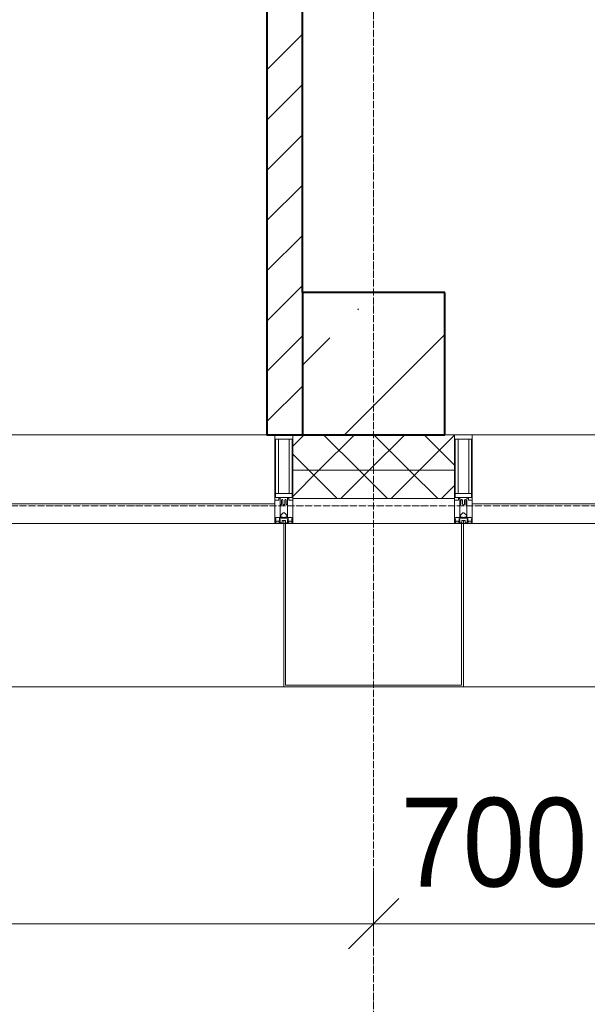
# Model space of a CAD drawing. Header units: millimetres. Extents: x -816133 to 919604, y 87941 to 147341.
# Tile 220 of 256: x 149391 to 150986, y 119530 to 122301. Entities that reach past the tile are written whole.
import ezdxf

# ---------------------------------------------------------------- set-up
doc = ezdxf.new("R2010")
doc.units = ezdxf.units.MM
doc.linetypes.add('ADSK_Линия сетки', pattern=[25, 20, -2.5, 0, -2.5])
doc.linetypes.add('Линия сетки', pattern=[25, 20, -2.5, 0, -2.5])
for name, color, linetype, lineweight in [('A-010-D_DIM', 7, 'Continuous', 9), ('A-200-M_WALL', 7, 'Continuous', 18), ('A-200-M_WALL_INT', 7, 'Continuous', 18), ('A-200-M_WALL_PAT', 7, 'Continuous', 40), ('A-214-M_CURT_WALL', 7, 'Continuous', 18), ('A-215-M_CURT_PANEL', 7, 'Continuous', 18), ('A-280-M_COLUMN', 7, 'Continuous', 18), ('S-280-M_COLUMN', 7, 'Continuous', 18), ('Z-030-M_GRID', 7, 'Continuous', 9), ('Z-060-M_DETAIL', 7, 'Continuous', 18), ('СС-011-ПОЖ-СИГНАЛИЗАЦИЯ', 1, 'Continuous', 30)]:
    doc.layers.add(name, color=color, linetype=linetype, lineweight=lineweight)
doc.styles.add('Arial_3', font='arial.ttf', dxfattribs={"width": 0.9, "height": 500})

# ---------------------------------------------------------------- blocks, each defined once
blk = doc.blocks.new('13эт')
at = {"layer": 'S-280-M_COLUMN', "lineweight": 9}
h = blk.add_hatch(dxfattribs=at)
h.set_pattern_fill('FP_23', color=9, style=0, pattern_type=2)
h.set_pattern_definition([(45, (306945.4, 105532.93), (-314.309, 314.309), []), (45, (307259.7, 105532.93), (-314.309, 314.309), [555.625, -111.125, 3.353, -107.772])])
h.paths.add_polyline_path([(425895.4, 121132.9), (425895.4, 121532.9), (425495.4, 121532.9), (425495.4, 121132.9)])
at = {"layer": 'A-010-D_DIM', "color": 9, "lineweight": 15}
for p, q in [((425695.4, 119756.5), (425695.4, 119906.5)), ((425695.4, 119756.5), (425695.4, 119906.5)), ((425695.4, 119756.5), (425766.1, 119827.2)), ((425695.4, 119756.5), (425766.1, 119827.2)), ((422095.4, 119756.5), (425695.4, 119756.5)), ((425695.4, 119756.5), (425624.7, 119685.8)), ((425695.4, 119756.5), (425624.7, 119685.8)), ((425695.4, 119756.5), (425695.4, 119706.5)), ((425695.4, 119756.5), (426395.4, 119756.5)), ((425695.4, 119756.5), (425695.4, 119706.5))]:
    blk.add_line(p, q, dxfattribs=at)
at = {"layer": 'A-200-M_WALL', "color": 9, "lineweight": 9}
for p, q in [((425495.4, 121132.9), (425467.9, 121132.9)), ((425467.9, 121132.9), (425467.9, 120952.9)), ((425922.9, 121132.9), (425895.4, 121132.9)), ((425922.9, 120952.9), (425922.9, 121132.9)), ((425922.9, 121032.9), (425467.9, 121032.9)), ((425467.9, 120952.9), (425922.9, 120952.9))]:
    blk.add_line(p, q, dxfattribs=at)
at = {"layer": 'A-200-M_WALL_INT', "color": 9, "lineweight": 40}
for p, q in [((425495.4, 121532.9), (425495.4, 125132.9)), ((425395.4, 124432.9), (425395.4, 121132.9)), ((425395.4, 121132.9), (425495.4, 121132.9))]:
    blk.add_line(p, q, dxfattribs=at)
at = {"layer": 'A-200-M_WALL_PAT', "color": 9, "linetype": 'Continuous', "lineweight": 9}
for p, q in [((425395.4, 122159.6), (425495.4, 122259.6)), ((425395.4, 122018.1), (425495.4, 122118.1)), ((425395.4, 121876.7), (425495.4, 121976.7)), ((425395.4, 121735.3), (425495.4, 121835.3)), ((425395.4, 121593.9), (425495.4, 121693.9)), ((425395.4, 121452.5), (425495.4, 121552.5)), ((425395.4, 121311), (425495.4, 121411)), ((425395.4, 121169.6), (425495.4, 121269.6))]:
    blk.add_line(p, q, dxfattribs=at)
at = {"layer": 'A-200-M_WALL_PAT', "color": 9, "linetype": 'Continuous', "lineweight": 5}
for p, q in [((425467.9, 121100.7), (425500.2, 121132.9)), ((425541.6, 121032.9), (425641.6, 121132.9)), ((425654.3, 121032.9), (425554.3, 121132.9)), ((425683, 121032.9), (425783, 121132.9)), ((425795.7, 121032.9), (425695.7, 121132.9)), ((425824.4, 121032.9), (425922.9, 121131.4)), ((425922.9, 121047.1), (425837.1, 121132.9)), ((425512.9, 121032.9), (425467.9, 121077.9)), ((425467.9, 120959.3), (425541.6, 121032.9)), ((425592.9, 120952.9), (425512.9, 121032.9)), ((425603, 120952.9), (425683, 121032.9)), ((425734.3, 120952.9), (425654.3, 121032.9)), ((425744.4, 120952.9), (425824.4, 121032.9)), ((425875.7, 120952.9), (425795.7, 121032.9)), ((425885.8, 120952.9), (425922.9, 120990))]:
    blk.add_line(p, q, dxfattribs=at)
at = {"layer": 'A-214-M_CURT_WALL', "color": 9, "lineweight": 5}
for p, q in [((425395.4, 121132.9), (424105.4, 121132.9)), ((427285.4, 121132.9), (425972.9, 121132.9))]:
    blk.add_line(p, q, dxfattribs=at)
at = {"layer": 'A-214-M_CURT_WALL', "color": 9, "lineweight": 5, "extrusion": (0, 0, -1)}
for p, q in [((425417.9, 121132.9), (425417.9, 120882.9)), ((425467.9, 121132.9), (425417.9, 121132.9)), ((425467.9, 120882.9), (425467.9, 121132.9)), ((425922.9, 121132.9), (425922.9, 120882.9)), ((425972.9, 121132.9), (425922.9, 121132.9)), ((425972.9, 120882.9), (425972.9, 121132.9)), ((425417.9, 120882.9), (425442.9, 120882.9)), ((425447.9, 120882.9), (425467.9, 120882.9)), ((425922.9, 120882.9), (425942.9, 120882.9)), ((425947.9, 120882.9), (425972.9, 120882.9))]:
    blk.add_line(p, q, dxfattribs=at)
at = {"layer": 'A-215-M_CURT_PANEL', "color": 9, "lineweight": 5}
for p, q in [((425417.9, 120937.9), (424105.4, 120937.9)), ((425417.9, 120882.9), (425417.9, 120937.9)), ((427285.4, 120937.9), (425972.9, 120937.9)), ((425972.9, 120937.9), (425972.9, 120882.9)), ((424105.4, 120882.9), (425417.9, 120882.9)), ((425972.9, 120882.9), (427285.4, 120882.9))]:
    blk.add_line(p, q, dxfattribs=at)
at = {"layer": 'A-280-M_COLUMN', "color": 9, "lineweight": 5}
for p, q in [((425442.9, 120882.9), (425447.9, 120882.9)), ((425442.9, 120422.9), (425442.9, 120882.9)), ((425447.9, 120882.9), (425447.9, 120427.9)), ((425922.9, 120882.9), (425467.9, 120882.9)), ((425942.9, 120882.9), (425947.9, 120882.9)), ((425942.9, 120427.9), (425942.9, 120882.9)), ((425947.9, 120882.9), (425947.9, 120422.9)), ((424080.4, 120422.9), (425442.9, 120422.9)), ((425947.9, 120422.9), (425442.9, 120422.9)), ((425447.9, 120427.9), (425942.9, 120427.9)), ((425947.9, 120422.9), (427310.4, 120422.9))]:
    blk.add_line(p, q, dxfattribs=at)
at = {"layer": 'S-280-M_COLUMN', "color": 9, "lineweight": 40}
for p, q in [((425895.4, 121532.9), (425495.4, 121532.9)), ((425495.4, 121532.9), (425495.4, 121132.9)), ((425895.4, 121132.9), (425895.4, 121532.9)), ((425495.4, 121132.9), (425895.4, 121132.9))]:
    blk.add_line(p, q, dxfattribs=at)
at = {"layer": 'Z-030-M_GRID', "color": 9, "linetype": 'Линия сетки'}
blk.add_line((425695.4, 117558.7), (425695.4, 138582.9), dxfattribs=at)
at = {"layer": 'Z-030-M_GRID', "color": 9, "linetype": 'ADSK_Линия сетки'}
blk.add_line((443695.4, 120932.9), (399384.3, 120932.9), dxfattribs=at)
at = {"layer": 'Z-060-M_DETAIL', "color": 9, "lineweight": 5}
for p, q in [((425417.9, 120948.2), (425417.9, 121132.9)), ((425417.9, 121132.9), (425442.9, 121132.9)), ((425467.9, 121132.9), (425442.9, 121132.9)), ((425467.9, 120948.2), (425467.9, 121132.9)), ((425922.9, 120948.2), (425922.9, 121132.9)), ((425922.9, 121132.9), (425947.9, 121132.9)), ((425972.9, 121132.9), (425947.9, 121132.9)), ((425972.9, 120948.2), (425972.9, 121132.9)), ((425419.9, 121120.2), (425442.9, 121120.2)), ((425419.9, 121120.2), (425419.9, 120956.5)), ((425428, 120966.9), (425428, 121120.2)), ((425465.9, 121120.2), (425442.9, 121120.2)), ((425457.8, 120966.9), (425457.8, 121120.2)), ((425465.9, 121120.2), (425465.9, 120956.5)), ((425924.9, 121120.2), (425947.9, 121120.2)), ((425924.9, 121120.2), (425924.9, 120956.5)), ((425933, 120966.9), (425933, 121120.2)), ((425970.9, 121120.2), (425947.9, 121120.2)), ((425962.8, 120966.9), (425962.8, 121120.2)), ((425970.9, 121120.2), (425970.9, 120956.5)), ((425442.9, 120966.9), (425419.9, 120966.9)), ((425442.9, 120966.9), (425465.9, 120966.9)), ((425947.9, 120966.9), (425924.9, 120966.9)), ((425947.9, 120966.9), (425970.9, 120966.9)), ((425428.9, 120948.2), (425417.9, 120948.2)), ((425442.4, 120956.5), (425419.9, 120956.5)), ((425428.9, 120954.2), (425428.9, 120948.2)), ((425432.9, 120954.2), (425428.9, 120954.2)), ((425432.9, 120935.9), (425432.9, 120954.2)), ((425434.2, 120935.9), (425432.9, 120935.9)), ((425432.9, 120935.9), (425432.9, 120899.9)), ((425434.2, 120935.9), (425435.9, 120937.6)), ((425435.9, 120948.2), (425437, 120950.2)), ((425435.9, 120948.2), (425435.9, 120937.6)), ((425438.8, 120950.2), (425437, 120950.2)), ((425438.8, 120950.2), (425440, 120948)), ((425440, 120948), (425440, 120937.6)), ((425441.6, 120935.9), (425440, 120937.6)), ((425442.9, 120935.9), (425441.6, 120935.9)), ((425442.9, 120935.9), (425444.2, 120935.9)), ((425443.4, 120956.5), (425465.9, 120956.5)), ((425444.2, 120935.9), (425445.8, 120937.6)), ((425447, 120950.2), (425445.8, 120948)), ((425445.8, 120948), (425445.8, 120937.6)), ((425447, 120950.2), (425448.8, 120950.2)), ((425449.9, 120948.2), (425448.8, 120950.2)), ((425449.9, 120948.2), (425449.9, 120937.6)), ((425451.6, 120935.9), (425449.9, 120937.6)), ((425451.6, 120935.9), (425452.9, 120935.9)), ((425452.9, 120954.2), (425456.9, 120954.2)), ((425452.9, 120935.9), (425452.9, 120954.2)), ((425452.9, 120935.9), (425452.9, 120899.9)), ((425456.9, 120954.2), (425456.9, 120948.2)), ((425456.9, 120948.2), (425467.9, 120948.2)), ((425933.9, 120948.2), (425922.9, 120948.2)), ((425947.4, 120956.5), (425924.9, 120956.5)), ((425933.9, 120954.2), (425933.9, 120948.2)), ((425937.9, 120954.2), (425933.9, 120954.2)), ((425937.9, 120935.9), (425937.9, 120954.2)), ((425939.2, 120935.9), (425937.9, 120935.9)), ((425937.9, 120935.9), (425937.9, 120899.9)), ((425939.2, 120935.9), (425940.9, 120937.6)), ((425940.9, 120948.2), (425942, 120950.2)), ((425940.9, 120948.2), (425940.9, 120937.6)), ((425943.8, 120950.2), (425942, 120950.2)), ((425943.8, 120950.2), (425945, 120948)), ((425945, 120948), (425945, 120937.6)), ((425946.6, 120935.9), (425945, 120937.6)), ((425947.9, 120935.9), (425946.6, 120935.9)), ((425947.9, 120935.9), (425949.2, 120935.9)), ((425948.4, 120956.5), (425970.9, 120956.5)), ((425949.2, 120935.9), (425950.8, 120937.6)), ((425952, 120950.2), (425950.8, 120948)), ((425950.8, 120948), (425950.8, 120937.6)), ((425952, 120950.2), (425953.8, 120950.2)), ((425954.9, 120948.2), (425953.8, 120950.2)), ((425954.9, 120948.2), (425954.9, 120937.6)), ((425956.6, 120935.9), (425954.9, 120937.6)), ((425956.6, 120935.9), (425957.9, 120935.9)), ((425957.9, 120954.2), (425961.9, 120954.2)), ((425957.9, 120935.9), (425957.9, 120954.2)), ((425957.9, 120935.9), (425957.9, 120899.9)), ((425961.9, 120954.2), (425961.9, 120948.2)), ((425961.9, 120948.2), (425972.9, 120948.2)), ((425434.4, 120905.9), (425441.4, 120912.9)), ((425434.4, 120901.4), (425434.4, 120905.9)), ((425441.4, 120912.9), (425442.9, 120912.9)), ((425444.4, 120912.9), (425442.9, 120912.9)), ((425451.4, 120905.9), (425444.4, 120912.9)), ((425451.4, 120901.4), (425451.4, 120905.9)), ((425939.4, 120905.9), (425946.4, 120912.9)), ((425939.4, 120901.4), (425939.4, 120905.9)), ((425946.4, 120912.9), (425947.9, 120912.9)), ((425949.4, 120912.9), (425947.9, 120912.9)), ((425956.4, 120905.9), (425949.4, 120912.9)), ((425956.4, 120901.4), (425956.4, 120905.9)), ((425419.1, 120897.5), (425417.9, 120897.2)), ((425417.9, 120882.9), (425417.9, 120897.2)), ((425417.9, 120882.9), (425442.9, 120882.9)), ((425420.6, 120899.9), (425419.1, 120899.9)), ((425419.1, 120899.9), (425419.1, 120897.5)), ((425420.4, 120893.5), (425419.1, 120897.5)), ((425420.4, 120893.5), (425419.2, 120892.8)), ((425419.2, 120884.2), (425419.2, 120892.8)), ((425419.2, 120884.2), (425431.1, 120884.2)), ((425419.7, 120893.1), (425420.4, 120890.9)), ((425420.4, 120890.9), (425420.4, 120887.4)), ((425421.6, 120887.4), (425420.4, 120887.4)), ((425420.6, 120899.9), (425420.6, 120899)), ((425420.6, 120899), (425421.6, 120899)), ((425423.9, 120900.6), (425421.6, 120899)), ((425421.6, 120887.4), (425421.6, 120889.4)), ((425421.6, 120889.4), (425428.7, 120889.4)), ((425424.5, 120899.5), (425423.9, 120900.6)), ((425435.5, 120899.5), (425424.5, 120899.5)), ((425428.7, 120889.4), (425428.7, 120887.4)), ((425429.7, 120887.4), (425428.7, 120887.4)), ((425429.7, 120887.4), (425430.7, 120890.1)), ((425430.2, 120890.6), (425431.6, 120894.3)), ((425430.2, 120890.6), (425431.1, 120889.8)), ((425430.7, 120891.9), (425430.7, 120897.7)), ((425430.7, 120897.7), (425442.9, 120897.7)), ((425431.1, 120884.2), (425431.1, 120889.8)), ((425432.4, 120894.2), (425431.6, 120894.3)), ((425432.4, 120884.4), (425432.4, 120894.2)), ((425438.1, 120884.4), (425432.4, 120884.4)), ((425432.9, 120899.9), (425435.4, 120899.9)), ((425435.4, 120901.4), (425434.4, 120901.4)), ((425435.4, 120899.9), (425435.4, 120901.4)), ((425435.5, 120900.9), (425435.5, 120899.5)), ((425440.3, 120900.9), (425435.5, 120900.9)), ((425442.9, 120890.9), (425438.1, 120890.9)), ((425438.1, 120884.4), (425438.1, 120890.9)), ((425440.3, 120900.9), (425440.3, 120899.8)), ((425440.3, 120899.8), (425442.9, 120899.8)), ((425445.5, 120899.8), (425442.9, 120899.8)), ((425442.9, 120897.7), (425442.9, 120899.8)), ((425442.9, 120897.7), (425442.9, 120899.8)), ((425455.1, 120897.7), (425442.9, 120897.7)), ((425442.9, 120882.9), (425442.9, 120890.9)), ((425442.9, 120890.9), (425447.7, 120890.9)), ((425442.9, 120882.9), (425442.9, 120890.9)), ((425467.9, 120882.9), (425442.9, 120882.9)), ((425445.5, 120900.9), (425445.5, 120899.8)), ((425445.5, 120900.9), (425450.3, 120900.9)), ((425447.7, 120884.4), (425447.7, 120890.9)), ((425447.7, 120884.4), (425453.4, 120884.4)), ((425450.3, 120900.9), (425450.3, 120899.5)), ((425450.3, 120899.5), (425461.3, 120899.5)), ((425450.4, 120901.4), (425451.4, 120901.4)), ((425450.4, 120899.9), (425450.4, 120901.4)), ((425452.9, 120899.9), (425450.4, 120899.9)), ((425453.4, 120894.2), (425454.2, 120894.3)), ((425453.4, 120884.4), (425453.4, 120894.2)), ((425455.6, 120890.6), (425454.2, 120894.3)), ((425455.6, 120890.6), (425454.7, 120889.8)), ((425454.7, 120884.2), (425454.7, 120889.8)), ((425466.6, 120884.2), (425454.7, 120884.2)), ((425455.1, 120891.9), (425455.1, 120897.7)), ((425456.1, 120887.4), (425455.1, 120890.1)), ((425456.1, 120887.4), (425457.1, 120887.4)), ((425464.2, 120889.4), (425457.1, 120889.4)), ((425457.1, 120889.4), (425457.1, 120887.4)), ((425461.3, 120899.5), (425461.9, 120900.6)), ((425461.9, 120900.6), (425464.2, 120899)), ((425465.2, 120899), (425464.2, 120899)), ((425464.2, 120887.4), (425464.2, 120889.4)), ((425464.2, 120887.4), (425465.4, 120887.4)), ((425465.2, 120899.9), (425465.2, 120899)), ((425465.2, 120899.9), (425466.8, 120899.9)), ((425465.4, 120893.5), (425466.8, 120897.5)), ((425465.4, 120893.5), (425466.6, 120892.8)), ((425466.1, 120893.1), (425465.4, 120890.9)), ((425465.4, 120890.9), (425465.4, 120887.4)), ((425466.6, 120884.2), (425466.6, 120892.8)), ((425466.8, 120899.9), (425466.8, 120897.5)), ((425466.8, 120897.5), (425467.9, 120897.2)), ((425467.9, 120882.9), (425467.9, 120897.2)), ((425924.1, 120897.5), (425922.9, 120897.2)), ((425922.9, 120882.9), (425922.9, 120897.2)), ((425922.9, 120882.9), (425947.9, 120882.9)), ((425925.6, 120899.9), (425924.1, 120899.9)), ((425924.1, 120899.9), (425924.1, 120897.5)), ((425925.4, 120893.5), (425924.1, 120897.5)), ((425925.4, 120893.5), (425924.2, 120892.8)), ((425924.2, 120884.2), (425924.2, 120892.8)), ((425924.2, 120884.2), (425936.1, 120884.2)), ((425924.7, 120893.1), (425925.4, 120890.9)), ((425925.4, 120890.9), (425925.4, 120887.4)), ((425926.6, 120887.4), (425925.4, 120887.4)), ((425925.6, 120899.9), (425925.6, 120899)), ((425925.6, 120899), (425926.6, 120899)), ((425928.9, 120900.6), (425926.6, 120899)), ((425926.6, 120887.4), (425926.6, 120889.4)), ((425926.6, 120889.4), (425933.7, 120889.4)), ((425929.5, 120899.5), (425928.9, 120900.6)), ((425940.5, 120899.5), (425929.5, 120899.5)), ((425933.7, 120889.4), (425933.7, 120887.4)), ((425934.7, 120887.4), (425933.7, 120887.4)), ((425934.7, 120887.4), (425935.7, 120890.1)), ((425935.2, 120890.6), (425936.6, 120894.3)), ((425935.2, 120890.6), (425936.1, 120889.8)), ((425935.7, 120891.9), (425935.7, 120897.7)), ((425935.7, 120897.7), (425947.9, 120897.7)), ((425936.1, 120884.2), (425936.1, 120889.8)), ((425937.4, 120894.2), (425936.6, 120894.3)), ((425937.4, 120884.4), (425937.4, 120894.2)), ((425943.1, 120884.4), (425937.4, 120884.4)), ((425937.9, 120899.9), (425940.4, 120899.9)), ((425940.4, 120901.4), (425939.4, 120901.4)), ((425940.4, 120899.9), (425940.4, 120901.4)), ((425940.5, 120900.9), (425940.5, 120899.5)), ((425945.3, 120900.9), (425940.5, 120900.9)), ((425947.9, 120890.9), (425943.1, 120890.9)), ((425943.1, 120884.4), (425943.1, 120890.9)), ((425945.3, 120900.9), (425945.3, 120899.8)), ((425945.3, 120899.8), (425947.9, 120899.8)), ((425950.5, 120899.8), (425947.9, 120899.8)), ((425947.9, 120897.7), (425947.9, 120899.8)), ((425947.9, 120897.7), (425947.9, 120899.8)), ((425960.1, 120897.7), (425947.9, 120897.7)), ((425947.9, 120882.9), (425947.9, 120890.9)), ((425947.9, 120890.9), (425952.7, 120890.9)), ((425947.9, 120882.9), (425947.9, 120890.9)), ((425972.9, 120882.9), (425947.9, 120882.9)), ((425950.5, 120900.9), (425950.5, 120899.8)), ((425950.5, 120900.9), (425955.3, 120900.9)), ((425952.7, 120884.4), (425952.7, 120890.9)), ((425952.7, 120884.4), (425958.4, 120884.4)), ((425955.3, 120900.9), (425955.3, 120899.5)), ((425955.3, 120899.5), (425966.3, 120899.5)), ((425955.4, 120901.4), (425956.4, 120901.4)), ((425955.4, 120899.9), (425955.4, 120901.4)), ((425957.9, 120899.9), (425955.4, 120899.9)), ((425958.4, 120894.2), (425959.2, 120894.3)), ((425958.4, 120884.4), (425958.4, 120894.2)), ((425960.6, 120890.6), (425959.2, 120894.3)), ((425960.6, 120890.6), (425959.7, 120889.8)), ((425959.7, 120884.2), (425959.7, 120889.8)), ((425971.6, 120884.2), (425959.7, 120884.2)), ((425960.1, 120891.9), (425960.1, 120897.7)), ((425961.1, 120887.4), (425960.1, 120890.1)), ((425961.1, 120887.4), (425962.1, 120887.4)), ((425969.2, 120889.4), (425962.1, 120889.4)), ((425962.1, 120889.4), (425962.1, 120887.4)), ((425966.3, 120899.5), (425966.9, 120900.6)), ((425966.9, 120900.6), (425969.2, 120899)), ((425970.2, 120899), (425969.2, 120899)), ((425969.2, 120887.4), (425969.2, 120889.4)), ((425969.2, 120887.4), (425970.4, 120887.4)), ((425970.2, 120899.9), (425970.2, 120899)), ((425970.2, 120899.9), (425971.8, 120899.9)), ((425970.4, 120893.5), (425971.8, 120897.5)), ((425970.4, 120893.5), (425971.6, 120892.8)), ((425971.1, 120893.1), (425970.4, 120890.9)), ((425970.4, 120890.9), (425970.4, 120887.4)), ((425971.6, 120884.2), (425971.6, 120892.8)), ((425971.8, 120899.9), (425971.8, 120897.5)), ((425971.8, 120897.5), (425972.9, 120897.2)), ((425972.9, 120882.9), (425972.9, 120897.2))]:
    blk.add_line(p, q, dxfattribs=at)
for centre, start, end in [((425442.4, 120956), 0, 90), ((425443.4, 120956), 90, 180), ((425947.4, 120956), 0, 90), ((425948.4, 120956), 90, 180)]:
    blk.add_arc(centre, 0.5, start, end, dxfattribs=at)
at = {"layer": 'A-010-D_DIM', "color": 9, "lineweight": 30, "style": 'Arial_3', "width": 0.9}
blk.add_text('700', height=250, dxfattribs=at).set_placement((425771.5, 119861))

msp = doc.modelspace()

# ---------------------------------------------------------------- block references
at = {"layer": 'СС-011-ПОЖ-СИГНАЛИЗАЦИЯ', "color": 9, "lineweight": 30}
msp.add_blockref('13эт', (-275309.7, 0), dxfattribs=at)

doc.saveas('drawing.dxf')
